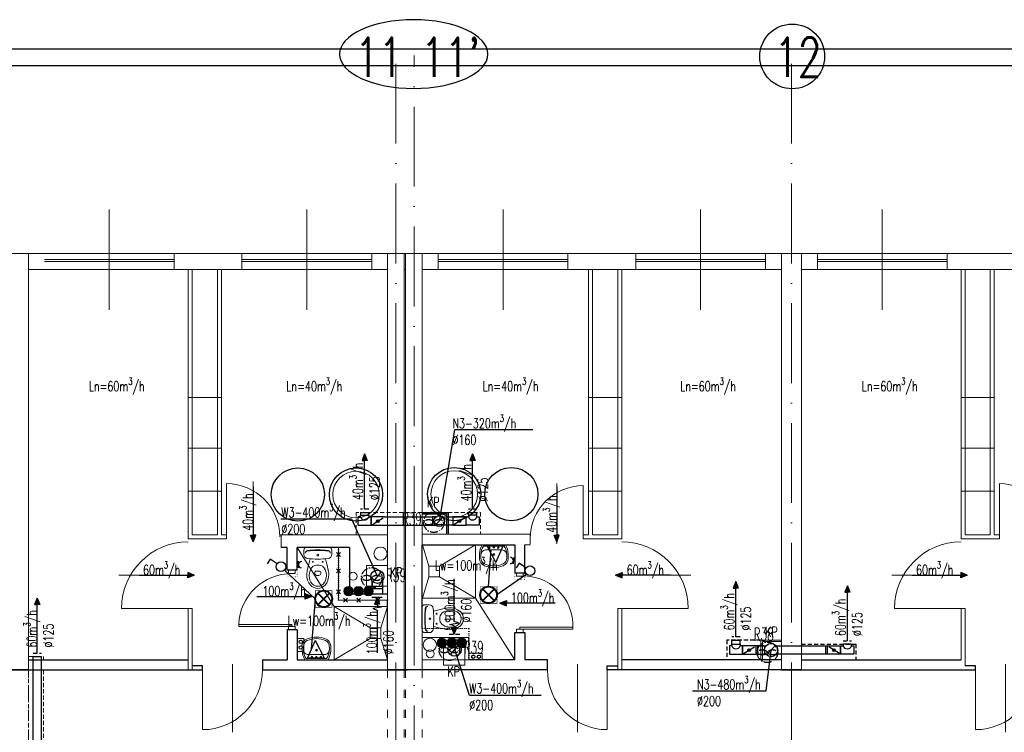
# Model space of a CAD drawing. Header units: millimetres. Extents: x -6513 to 30474, y -6915 to 65597.
# Tile 172 of 256: x 2362 to 3843, y 16808 to 17879. Entities that reach past the tile are written whole.
import ezdxf

# ---------------------------------------------------------------- set-up
doc = ezdxf.new("R2010")
doc.units = ezdxf.units.MM
for name, pattern in [('ACAD_ISO03W100', [30, 12, -18]), ('ACAD_ISO10W100', [18, 12, -3, 0, -3]), ('DASHED', [19.05, 12.7, -6.35]), ('DOT', [6.35, 0, -6.35])]:
    doc.linetypes.add(name, pattern=pattern)
doc.layers.get('0').update_dxf_attribs({"color": 8})
for name, color, linetype, lineweight in [('A_cienka', 8, 'Continuous', 5), ('A_linia przekroj', 8, 'Continuous', 25), ('A_osie', 8, 'ACAD_ISO10W100', 5), ('A_przerywana', 8, 'ACAD_ISO03W100', 5), ('A_widok', 8, 'Continuous', 13), ('CH-KS-WEWN-ISTN-PION-NR', 8, 'Continuous', 20), ('CH-KS-WEWN-PION', 8, 'Continuous', 20), ('CH-KS-WEWN-PION-NR', 8, 'Continuous', 25), ('CH-W-WEWN-INOX-PION', 8, 'Continuous', 20), ('CH-W-WEWN-INOX-PION-NR', 8, 'Continuous', 25), ('cieńkie', 8, 'Continuous', 9), ('DB-WM-nawiew-opis', 8, 'Continuous', 25), ('DB-WM-nawiew-opis-odnośnik', 8, 'Continuous', 30), ('DB-WM-wywiew-opis', 8, 'Continuous', 25), ('DB-WM-wywiew-opis-odnośnik', 8, 'Continuous', 30), ('DB_WM_nawiew', 8, 'Continuous', 30), ('DB_WM_wywiew', 8, 'Continuous', 30), ('DB_WM_ścianka nowa', 8, 'Continuous', 25), ('E_gniazda wtykowe', 1, 'Continuous', 30), ('E_oświetlenie', 1, 'Continuous', 30), ('E_technologia', 1, 'ACAD_ISO10W100', 30), ('noew ściany archwig', 8, 'Continuous', 9), ('R-TABELKA', 8, 'Continuous', 25), ('snitarne archwig nowe', 8, 'Continuous', 9), ('Stolarka ARCHWIG', 8, 'Continuous', 5), ('widokowe ARCHWIG', 8, 'Continuous', 5), ('wyburzenia', 8, 'DOT', 20), ('Ściany ARCHWIG', 8, 'Continuous', 30)]:
    doc.layers.add(name, color=color, linetype=linetype, lineweight=lineweight)
for name, color, linetype in [('A_obudowy', 8, 'Continuous'), ('DB_WM_nawiew-opis', 8, 'Continuous'), ('Tekst', 8, 'Continuous')]:
    doc.layers.add(name, color=color, linetype=linetype)
doc.styles.add('SIMPLEXD', font='SIMPLEX.SHX', dxfattribs={"width": 0.6})
doc.styles.get("Standard").update_dxf_attribs({"font": 'txt.shx', "width": 0.9})

# ---------------------------------------------------------------- blocks, each defined once
blk = doc.blocks.new('drzwi schem')
at = {"color": 252, "ltscale": 10}
blk.add_line((0.5, -0.093), (0.5, 1.04), dxfattribs=at)
at = {"color": 252}
blk.add_line((0, 0), (0, 1), dxfattribs=at)
blk.add_arc((0, 0), 1, 0, 90, dxfattribs=at)
blk = doc.blocks.new('klop oli 2')
at = {"layer": 'snitarne archwig nowe', "color": 252}
for p, q in [((0, 17.2), (0, 0)), ((3.8, 20.9), (10.5, 20.9)), ((0, -17.2), (0, 0)), ((3.8, 0), (3.8, 1)), ((3.8, 0), (3.8, -1)), ((38.9, 4.5), (37, 4.5)), ((38.9, -4.5), (37, -4.5)), ((3.8, -20.9), (10.5, -20.9))]:
    blk.add_line(p, q, dxfattribs=at)
for centre, radius in [((11.5, 0), 1.27), ((11.5, 0), 1.27), ((21.6, 7.5), 0.706), ((21.6, -7.5), 0.706)]:
    blk.add_circle(centre, radius, dxfattribs=at)
for centre, radius, start, end in [((3.8, 17.2), 3.76, 90, 180), ((144.9, 0), 141.2, 173.7281, 180), ((144.9, 0), 140.5, 173.6694, 180), ((8.4, 15), 3.76, 90, 173.7281), ((9, 15.1), 3.76, 100.2428, 173.7859), ((10.5, 14.9), 6.02, 6.7931, 90), ((-114.7, 0), 132.1, 0, 6.7931), ((80, -215.2), 235.3, 101.5744, 105.544), ((44.8, -39.8), 56.5, 94.3794, 102.2907), ((41.4, -8), 24.5, 51.2869, 92.3028), ((144.9, 0), 141.2, 180, 186.2719), ((144.9, 0), 140.5, 180, 186.3306), ((-114.7, 0), 132.1, 353.2069, 0), ((43.3, 0), 16.9, 173.7581, 180), ((43.3, 0), 16.9, 180, 186.2419), ((37.3, 0.7), 10.9, 117.4027, 173.7581), ((43.1, -10.6), 23.5, 101.6195, 117.4027), ((63.6, 0), 28.2, 173.3508, 180), ((63.6, 0), 28.2, 180, 186.6492), ((37, 3.1), 1.41, 90, 173.3508), ((42.4, -7.4), 20.3, 60.8839, 101.6195), ((38.9, 1.7), 2.82, 36.8699, 90), ((36.6, 0), 5.65, 0, 36.8699), ((36.6, 0), 5.65, 323.1301, 0), ((46.6, 0), 11.8, 0, 60.8839), ((46.6, 0), 11.8, 299.1161, 0), ((46.6, 0), 15.1, 0, 47.5638), ((46.6, 0), 15.1, 312.4362, 0), ((80, 215.2), 235.3, 254.456, 258.4256), ((37.3, -0.7), 10.9, 186.2419, 242.5973), ((43.1, 10.6), 23.5, 242.5973, 258.3805), ((37, -3.1), 1.41, 186.6492, 270), ((42.4, 7.4), 20.3, 258.3805, 299.1161), ((38.9, -1.7), 2.82, 270, 323.1301), ((41.4, 8), 24.5, 267.6972, 308.7131), ((3.8, -17.2), 3.76, 180, 270), ((8.4, -15), 3.76, 186.2719, 270), ((9, -15.1), 3.76, 186.2141, 259.7572), ((10.5, -14.9), 6.02, 270, 353.2069), ((44.8, 39.8), 56.5, 257.7093, 265.6206)]:
    blk.add_arc(centre, radius, start, end, dxfattribs=at)
blk = doc.blocks.new('umywalka oli2')
at = {"layer": 'snitarne archwig nowe', "color": 252}
for p, q in [((0, 17.6), (0, 0)), ((2, 15.4), (2, 0)), ((20.9, 21.6), (13.7, 21.6)), ((0, 0), (0, -17.6)), ((2, 0), (2, -15.4)), ((7.9, 0), (7.9, 10.8)), ((7.9, -10.8), (7.9, 0)), ((13.7, -21.6), (20.9, -21.6))]:
    blk.add_line(p, q, dxfattribs=at)
for centre, radius in [((4.1, 0), 1.11), ((4.5, 6.6), 0.994), ((14.5, 0), 1.48), ((14.5, 0), 0.946), ((4.5, -6.6), 0.994)]:
    blk.add_circle(centre, radius, dxfattribs=at)
for centre, radius, start, end in [((15.6, -9.9), 31.5, 93.3155, 119.5931), ((14.2, -1.1), 20.5, 88.5847, 126.5008), ((15.3, 12), 7.48, 91.7023, 188.8292), ((17.3, -1.9), 21.5, 82.9063, 97.0937), ((20.4, 10.2), 9.2, 23.1986, 92.7468), ((20.2, 9.5), 12.2, 20.9395, 86.4287), ((-1.2, 0), 33.1, 360, 24.6987), ((-1.2, 0), 33.1, 335.3013, 0), ((-3.2, 0), 37.4, 360, 21.6896), ((-3.2, 0), 37.4, 338.3104, 0), ((15.3, -12), 7.48, 171.1708, 268.2977), ((20.4, -10.2), 9.2, 267.2532, 336.8014), ((20.2, -9.5), 12.2, 273.5713, 339.0605), ((15.6, 9.9), 31.5, 240.4069, 266.6845), ((14.2, 1.1), 20.5, 233.4992, 271.4153), ((17.3, 1.9), 21.5, 262.9063, 277.0937)]:
    blk.add_arc(centre, radius, start, end, dxfattribs=at)
blk = doc.blocks.new('A$C2355049C')
at = {"layer": 'DB-WM-nawiew-opis-odnośnik'}
h = blk.add_hatch(color=256, dxfattribs=at)
h.paths.add_polyline_path([(0, -9.8), (3.9, -9.8), (0, 0)])
h.paths.add_polyline_path([(0, 0), (-3.9, -9.8), (0, -9.8)])
at = {"layer": 'DB-WM-nawiew-opis-odnośnik', "flags": 128}
for points in [[(0, 0), (-3.9, -9.8), (0, -9.8)], [(0, -82.9), (0, 0)], [(0, 0), (3.9, -9.8), (0, -9.8)]]:
    blk.add_lwpolyline(points, dxfattribs=at)
blk = doc.blocks.new('A$C620C4C60')
at = {"layer": 'DB-WM-wywiew-opis-odnośnik'}
h = blk.add_hatch(color=256, dxfattribs=at)
h.paths.add_polyline_path([(0, 0), (9.8, 3.9), (9.8, 0)])
h.paths.add_polyline_path([(9.8, 0), (9.8, -3.9), (0, 0)])
at = {"layer": 'DB-WM-wywiew-opis-odnośnik', "flags": 128}
for points in [[(0, 0), (9.8, 3.9), (9.8, 0)], [(0, 0), (12.1, 0)], [(0, 0), (9.8, -3.9), (9.8, 0)], [(12.1, 0), (14.4, -6.5), (16.6, 6.4), (18.9, 0)], [(18.9, 0), (82.9, 0)]]:
    blk.add_lwpolyline(points, dxfattribs=at)
blk = doc.blocks.new('raster')
at = {"layer": 'E_oświetlenie', "lineweight": 40}
for p, q in [((-21.2, 21.2), (21.2, -21.2)), ((21.2, 21.2), (-21.2, -21.2))]:
    blk.add_line(p, q, dxfattribs=at)
at = {"layer": 'E_oświetlenie', "const_width": 2}
blk.add_lwpolyline([(-30, -30), (30, -30), (30, 30), (-30, 30)], close=True, dxfattribs=at)
at = {"layer": 'E_oświetlenie', "lineweight": 40}
blk.add_circle((0, 0), 30, dxfattribs=at)
blk = doc.blocks.new('gw1')
at = {"layer": 'E_gniazda wtykowe'}
for p, q in [((99083.8, 55833.1), (99083.8, 55845.4)), ((99083.8, 55839.3), (99080.1, 55839.3))]:
    blk.add_line(p, q, dxfattribs=at)
blk.add_arc((99089.8, 55839), 6.04, 87.7958, 267.7958, dxfattribs=at)

msp = doc.modelspace()

# ---------------------------------------------------------------- hatches: boundary and pattern name
at = {"layer": 'CH-W-WEWN-INOX-PION'}
h = msp.add_hatch(color=256, dxfattribs=at)
h.paths.add_polyline_path([(2856.644, 17012.688, 0.41806339), (2863.915, 17019.864, 0.41806339), (2856.644, 17027.04)])
h.paths.add_polyline_path([(2856.644, 17027.04, 0.41037418), (2849.562, 17019.864, 0.41037418), (2856.644, 17012.688)])
h = msp.add_hatch(color=256, dxfattribs=at)
h.paths.add_polyline_path([(2871.644, 17012.688, 0.41806339), (2878.915, 17019.864, 0.41806339), (2871.644, 17027.04)])
h.paths.add_polyline_path([(2871.644, 17027.04, 0.41037418), (2864.562, 17019.864, 0.41037418), (2871.644, 17012.688)])
h = msp.add_hatch(color=256, dxfattribs=at)
h.paths.add_polyline_path([(2886.644, 17012.688, 0.41806339), (2893.915, 17019.864, 0.41806339), (2886.644, 17027.04)])
h.paths.add_polyline_path([(2886.644, 17027.04, 0.41037418), (2879.562, 17019.864, 0.41037418), (2886.644, 17012.688)])
h = msp.add_hatch(color=256, dxfattribs=at)
h.paths.add_polyline_path([(2997.176, 16949.135, 0.41806339), (2989.905, 16941.959, 0.41806339), (2997.176, 16934.784)])
h.paths.add_polyline_path([(2997.176, 16934.784, 0.41037418), (3004.258, 16941.959, 0.41037418), (2997.176, 16949.135)])
h = msp.add_hatch(color=256, dxfattribs=at)
h.paths.add_polyline_path([(3012.176, 16949.135, 0.41806339), (3004.905, 16941.959, 0.41806339), (3012.176, 16934.784)])
h.paths.add_polyline_path([(3012.176, 16934.784, 0.41037418), (3019.258, 16941.959, 0.41037418), (3012.176, 16949.135)])
h = msp.add_hatch(color=256, dxfattribs=at)
h.paths.add_polyline_path([(3027.176, 16949.135, 0.41806339), (3019.905, 16941.959, 0.41806339), (3027.176, 16934.784)])
h.paths.add_polyline_path([(3027.176, 16934.784, 0.41037418), (3034.258, 16941.959, 0.41037418), (3027.176, 16949.135)])
at = {"layer": 'DB_WM_nawiew'}
h = msp.add_hatch(color=256, dxfattribs=at)
edge = h.paths.add_edge_path()
edge.add_arc((2900.782, 17125.214), 2, 0, 360)
h = msp.add_hatch(color=256, dxfattribs=at)
edge = h.paths.add_edge_path()
edge.add_arc((3023.387, 17125.214), 2, 0, 360)
h = msp.add_hatch(color=256, dxfattribs=at)
edge = h.paths.add_edge_path()
edge.add_arc((3458.948, 16931.266), 2, 0, 360)
h = msp.add_hatch(color=256, dxfattribs=at)
edge = h.paths.add_edge_path()
edge.add_arc((3458.948, 16931.266), 2, 0, 360)
h = msp.add_hatch(color=256, dxfattribs=at)
edge = h.paths.add_edge_path()
edge.add_arc((3586.54, 16931.266), 2, 0, 360)
h = msp.add_hatch(color=256, dxfattribs=at)
edge = h.paths.add_edge_path()
edge.add_arc((3586.54, 16931.266), 2, 0, 360)

# ---------------------------------------------------------------- linework, layer by layer
at = {"layer": 'A_cienka', "ltscale": 10}
for p, q in [((2497.054, 17443.178), (2497.054, 17593.975)), ((2794.054, 17443.178), (2794.054, 17593.975)), ((3089.054, 17443.178), (3089.054, 17593.975)), ((3386.054, 17443.178), (3386.054, 17593.975)), ((3659.054, 17443.178), (3659.054, 17593.975))]:
    msp.add_line(p, q, dxfattribs=at)
at = {"layer": 'A_cienka'}
for p, q in [((-2776.446, 17527.577), (4647.554, 17527.577)), ((2594.554, 17518.577), (2399.554, 17518.577)), ((2594.554, 17515.577), (2399.554, 17515.577)), ((2696.554, 17518.577), (2891.554, 17518.577)), ((2696.554, 17515.577), (2891.554, 17515.577)), ((3186.554, 17518.577), (2991.554, 17518.577)), ((3186.554, 17515.577), (2991.554, 17515.577)), ((3288.554, 17518.577), (3483.554, 17518.577)), ((3288.554, 17515.577), (3483.554, 17515.577)), ((3756.554, 17518.577), (3561.554, 17518.577)), ((3756.554, 17515.577), (3561.554, 17515.577)), ((2375.554, 17503.577), (2915.554, 17503.577)), ((2940.554, 17503.577), (2942.554, 17503.577)), ((2967.554, 17503.577), (3507.554, 17503.577)), ((3537.554, 17503.577), (4077.554, 17503.577)), ((2615.554, 17311.172), (2665.554, 17311.172)), ((3267.554, 17311.172), (3217.554, 17311.172)), ((3777.554, 17311.172), (3827.554, 17311.172)), ((2615.554, 17235.091), (2665.554, 17235.091)), ((3267.554, 17235.091), (3217.554, 17235.091)), ((3777.554, 17235.091), (3827.554, 17235.091)), ((2615.554, 17170.281), (2665.554, 17170.281)), ((3267.554, 17170.281), (3217.554, 17170.281)), ((3777.554, 17170.281), (3827.554, 17170.281))]:
    msp.add_line(p, q, dxfattribs=at)
at = {"layer": 'A_linia przekroj'}
for p, q in [((2375.554, 16916.577), (2615.554, 16916.577)), ((2637.339, 16907.577), (2621.554, 16907.577)), ((2637.339, 16901.577), (2637.339, 16907.577)), ((2727.339, 16916.577), (2764.554, 16916.577)), ((2727.339, 16916.577), (2727.339, 16901.577)), ((3155.768, 16916.577), (3121.554, 16916.577)), ((3155.768, 16901.577), (3155.768, 16916.577)), ((3245.768, 16901.577), (3245.768, 16907.577)), ((3245.768, 16907.577), (3261.554, 16907.577)), ((3507.554, 16916.577), (3267.554, 16916.577)), ((3537.554, 16916.577), (3777.554, 16916.577)), ((3799.339, 16907.577), (3783.554, 16907.577)), ((3799.339, 16901.577), (3799.339, 16907.577)), ((2375.554, 16901.577), (2083.768, 16901.577)), ((2375.554, 16901.577), (2083.768, 16901.577)), ((2345.554, 16901.577), (2637.339, 16901.577)), ((2727.339, 16901.577), (2945.554, 16901.577)), ((3155.768, 16901.577), (2915.554, 16901.577)), ((3537.554, 16901.577), (3245.768, 16901.577)), ((3507.554, 16901.577), (3799.339, 16901.577))]:
    msp.add_line(p, q, dxfattribs=at)
at = {"layer": 'A_obudowy', "linetype": 'ByBlock'}
for p, q in [((2967.344, 17138.423), (3006.292, 17138.423)), ((2967.344, 17136.423), (3003.792, 17136.423)), ((3003.792, 17136.423), (3003.792, 17105.577)), ((3006.292, 17138.423), (3006.292, 17105.577))]:
    msp.add_line(p, q, dxfattribs=at)
at = {"layer": 'A_obudowy', "linetype": 'DASHED', "ltscale": 0.5}
for p, q in [((3425.642, 16946.267), (3425.642, 16916.577)), ((3537.554, 16940.266), (3619.195, 16940.266)), ((3619.195, 16940.266), (3619.195, 16916.695))]:
    msp.add_line(p, q, dxfattribs=at)
msp.add_lwpolyline([(3476.448, 16946.267), (3425.642, 16946.267)], dxfattribs=at)
at = {"layer": 'A_osie', "ltscale": 10}
for p, q in [((2928.054, 16072.134), (2928.054, 17824.193)), ((2955.554, 16187.547), (2955.554, 17825.68)), ((3522.744, 16072.134), (3522.744, 17824.193))]:
    msp.add_line(p, q, dxfattribs=at)
at = {"layer": 'A_przerywana', "linetype": 'DASHED', "ltscale": 0.5}
for p, q in [((2967.554, 17138.423), (2868.082, 17138.423)), ((2868.082, 17138.423), (2868.082, 17104.577)), ((3006.292, 17138.423), (3055.179, 17138.423)), ((3055.179, 17138.423), (3055.179, 17105.577)), ((2375.554, 16916.577), (2375.554, 16698.577)), ((2397.929, 16713.577), (2397.929, 16901.577))]:
    msp.add_line(p, q, dxfattribs=at)
at = {"layer": 'A_przerywana', "linetype": 'ByBlock'}
for p, q in [((3507.554, 16946.267), (3476.448, 16946.267)), ((3476.448, 16946.267), (3476.448, 16916.577)), ((3507.554, 16944.267), (3478.948, 16944.267)), ((3478.948, 16944.267), (3478.948, 16916.577))]:
    msp.add_line(p, q, dxfattribs=at)
at = {"layer": 'A_przerywana'}
for p, q in [((2375.554, 16901.577), (2375.554, 16713.577)), ((2915.554, 16901.577), (2915.554, 16713.577)), ((2940.554, 16901.577), (2940.554, 16713.577)), ((2942.554, 16901.577), (2942.554, 16713.577)), ((2967.554, 16901.577), (2967.554, 16713.577))]:
    msp.add_line(p, q, dxfattribs=at)
at = {"layer": 'A_przerywana', "linetype": 'DASHED', "ltscale": 0.5}
for points in [[(2382.429, 16921.577), (2375.554, 16921.577)], [(2397.929, 16916.577), (2397.929, 16921.577)]]:
    msp.add_lwpolyline(points, dxfattribs=at)
at = {"layer": 'A_widok', "ltscale": 5}
for p, q in [((2375.554, 16901.577), (2375.554, 17527.577)), ((2915.554, 17527.577), (2915.554, 17021.577)), ((2915.554, 17527.577), (2915.554, 16901.577)), ((2915.554, 17527.577), (2940.554, 17527.577)), ((2940.554, 17527.577), (2940.554, 16901.577)), ((2942.554, 17527.577), (2942.554, 16901.577)), ((2942.554, 17527.577), (2967.554, 17527.577)), ((2967.554, 17527.577), (2967.554, 16901.577)), ((3507.554, 17527.577), (3507.554, 17151.577)), ((3507.554, 17527.577), (3507.554, 16901.577)), ((3507.554, 17527.577), (3537.554, 17527.577)), ((3537.554, 17527.577), (3537.554, 16901.577)), ((2615.554, 17503.577), (2615.554, 17098.577)), ((2621.554, 17503.577), (2621.554, 17104.577)), ((2659.554, 17503.577), (2659.554, 17104.577)), ((2665.554, 17503.577), (2665.554, 17104.577)), ((3217.554, 17503.577), (3217.554, 17104.577)), ((3223.554, 17503.577), (3223.554, 17104.577)), ((3261.554, 17503.577), (3261.554, 17104.577)), ((3267.554, 17503.577), (3267.554, 17098.577)), ((3777.554, 17503.577), (3777.554, 17098.577)), ((3783.554, 17503.577), (3783.554, 17104.577)), ((3821.554, 17503.577), (3821.554, 17104.577)), ((3827.554, 17503.577), (3827.554, 17104.577)), ((2615.554, 17098.577), (2673.46, 17098.577)), ((2621.554, 17104.577), (2659.554, 17104.577)), ((2665.554, 17104.577), (2673.46, 17104.577)), ((2673.46, 17098.577), (2673.46, 17104.577)), ((2753.46, 17104.577), (2915.554, 17104.577)), ((2755.46, 17085.577), (2755.46, 17104.577)), ((3129.647, 17105.577), (2967.554, 17105.577)), ((3129.647, 17090.577), (3129.647, 17105.577)), ((3217.554, 17104.577), (3209.647, 17104.577)), ((3209.647, 17098.577), (3209.647, 17104.577)), ((3267.554, 17098.577), (3209.647, 17098.577)), ((3261.554, 17104.577), (3223.554, 17104.577)), ((3777.554, 17098.577), (3835.46, 17098.577)), ((3783.554, 17104.577), (3821.554, 17104.577)), ((3827.554, 17104.577), (3835.46, 17104.577)), ((3835.46, 17098.577), (3835.46, 17104.577)), ((3129.647, 17089.577), (3121.554, 17089.577)), ((2615.554, 16901.577), (2615.554, 16993.993)), ((2615.554, 16993.993), (2621.554, 16993.993)), ((2621.554, 16901.577), (2621.554, 16993.993)), ((3261.554, 16901.577), (3261.554, 16993.993)), ((3261.554, 16993.993), (3267.554, 16993.993)), ((3267.554, 16901.577), (3267.554, 16993.993)), ((3777.554, 16916.577), (3777.554, 16993.993)), ((3777.554, 16993.993), (3783.554, 16993.993)), ((3783.554, 16907.577), (3783.554, 16993.993))]:
    msp.add_line(p, q, dxfattribs=at)
for points in [[(2594.554, 17527.577), (2696.554, 17527.577), (2696.554, 17503.577), (2594.554, 17503.577)], [(2915.554, 17503.577), (2891.554, 17503.577), (2891.554, 17527.577), (2915.554, 17527.577)], [(2967.554, 17503.577), (2991.554, 17503.577), (2991.554, 17527.577), (2967.554, 17527.577)], [(3186.554, 17527.577), (3288.554, 17527.577), (3288.554, 17503.577), (3186.554, 17503.577)], [(3507.554, 17503.577), (3483.554, 17503.577), (3483.554, 17527.577), (3507.554, 17527.577)], [(3537.554, 17503.577), (3561.554, 17503.577), (3561.554, 17527.577), (3537.554, 17527.577)], [(3756.554, 17527.577), (3858.554, 17527.577), (3858.554, 17503.577), (3756.554, 17503.577)]]:
    msp.add_lwpolyline(points, close=True, dxfattribs=at)
at = {"layer": 'CH-KS-WEWN-ISTN-PION-NR', "extrusion": (-1.29885e-05, -7.54363e-06, 1)}
for centre in [(2868.01, 17165.213, -0.167), (3015.654, 17165.916, -0.169)]:
    msp.add_circle(centre, 35, dxfattribs=at)
at = {"layer": 'CH-KS-WEWN-PION', "extrusion": (-1.29885e-05, -7.54363e-06, 1)}
msp.add_circle((2904.882, 17076.341, -0.167), 9.967, dxfattribs=at)
at = {"layer": 'CH-KS-WEWN-PION', "extrusion": (-1.29885e-05, 7.54363e-06, 1)}
msp.add_circle((2978.938, 16939.199, 0.089), 9.967, dxfattribs=at)
at = {"layer": 'CH-KS-WEWN-PION-NR', "extrusion": (-1.29885e-05, -7.54363e-06, 1)}
for centre in [(2868.01, 17165.213, -0.167), (3015.654, 17165.916, -0.169)]:
    msp.add_circle(centre, 40, dxfattribs=at)
at = {"layer": 'CH-W-WEWN-INOX-PION'}
for centre in [(2856.739, 17019.864), (2871.739, 17019.864), (2886.739, 17019.864), (2997.082, 16941.959), (3012.082, 16941.959), (3027.082, 16941.959)]:
    msp.add_circle(centre, 7.176, dxfattribs=at)
at = {"layer": 'CH-W-WEWN-INOX-PION-NR', "ltscale": 10, "extrusion": (-1.29885e-05, -7.54363e-06, 1)}
for centre in [(2780.505, 17165.152, -0.166), (3101.494, 17165.916, -0.17)]:
    msp.add_circle(centre, 40, dxfattribs=at)
at = {"layer": 'cieńkie'}
for p, q in [((2883.554, 17058.577), (2915.554, 17058.577)), ((2883.554, 17027.577), (2883.554, 17058.577)), ((2886.054, 17058.577), (2913.054, 17058.577)), ((2915.554, 17058.577), (2915.554, 17027.577)), ((2915.554, 17027.577), (2915.554, 17041.577)), ((2883.554, 17027.577), (2897.554, 17027.577)), ((2915.554, 17027.577), (2883.554, 17027.577)), ((2892.554, 17027.577), (2906.554, 17027.577)), ((2999.689, 16939.577), (3031.689, 16939.577)), ((2999.689, 16908.577), (2999.689, 16939.577)), ((3002.189, 16939.577), (3029.189, 16939.577)), ((3031.689, 16939.577), (3031.689, 16908.577)), ((3031.689, 16908.577), (3031.689, 16922.577)), ((2999.689, 16908.577), (3013.689, 16908.577)), ((3031.689, 16908.577), (2999.689, 16908.577)), ((3008.689, 16908.577), (3022.689, 16908.577))]:
    msp.add_line(p, q, dxfattribs=at)
for centre in [(2863.49, 17042.263), (2979.49, 16925.763)]:
    msp.add_circle(centre, 6, dxfattribs=at)
at = {"layer": 'DB-WM-nawiew-opis'}
for points in [[(3133.78, 17262.349), (3015.96, 17262.349), (2992.924, 17125.214)], [(3373.706, 16869.781), (3484.705, 16869.781), (3491.948, 16931.267)]]:
    msp.add_lwpolyline(points, dxfattribs=at)
at = {"layer": 'DB-WM-wywiew-opis'}
for points in [[(2755.006, 17128.797), (2861.458, 17128.797), (2900.054, 17041.577)], [(3146.47, 16862.764), (3038.744, 16862.764), (3016.345, 16931.946)]]:
    msp.add_lwpolyline(points, dxfattribs=at)
at = {"layer": 'DB_WM_nawiew', "linetype": 'DASHED', "ltscale": 0.5}
for points in [[(2887.182, 17143.401), (2874.682, 17143.401)], [(3049.487, 17143.424), (3036.987, 17143.424)], [(3445.348, 16951.26), (3432.848, 16951.26)], [(3445.348, 16951.26), (3432.848, 16951.26)], [(3600.14, 16945.122), (3612.64, 16945.122)], [(3600.14, 16945.122), (3612.64, 16945.122)], [(2382.429, 16926.577), (2394.929, 16926.577)]]:
    msp.add_lwpolyline(points, dxfattribs=at)
at = {"layer": 'DB_WM_nawiew'}
for points in [[(2871.082, 17118.964), (2890.782, 17118.964), (2890.782, 17131.464), (2887.182, 17131.464)], [(2871.082, 17118.964), (2871.082, 17131.464)], [(2874.682, 17131.464), (2871.082, 17131.464)], [(2874.682, 17138.423), (2874.682, 17134.214)], [(2874.682, 17138.401), (2887.182, 17138.401)], [(2874.682, 17131.464), (2874.682, 17134.214), (2887.182, 17134.214), (2887.182, 17131.464)], [(2887.182, 17134.214), (2887.182, 17138.423)], [(2910.782, 17131.464), (2890.782, 17131.464), (2890.782, 17118.964), (2983.117, 17118.964)], [(2892.554, 17120.071), (2908.675, 17130.146)], [(2910.782, 17131.464), (2983.117, 17131.464)], [(2987.93, 17131.464), (2983.117, 17131.464), (2983.117, 17118.964), (2987.93, 17118.964)], [(2987.638, 17131.464), (2986.862, 17131.464)], [(2987.375, 17119.45), (2998.472, 17130.977)], [(2997.918, 17131.464), (3033.387, 17131.464)], [(3033.387, 17131.464), (3013.387, 17131.464), (3013.387, 17118.964), (3033.387, 17118.964)], [(3015.159, 17120.071), (3031.28, 17130.146)], [(3053.087, 17118.964), (3033.387, 17118.964), (3033.387, 17131.464), (3036.987, 17131.464)], [(3036.987, 17134.214), (3036.987, 17138.423)], [(3036.987, 17138.423), (3049.487, 17138.423)], [(3049.487, 17131.464), (3049.487, 17134.214), (3036.987, 17134.214), (3036.987, 17131.464)], [(3049.487, 17134.214), (3049.487, 17138.423)], [(3049.487, 17131.464), (3053.087, 17131.464), (3053.087, 17118.964)], [(2986.862, 17118.964), (2987.638, 17118.964)], [(3013.387, 17118.964), (2997.918, 17118.964)], [(3429.248, 16925.016), (3448.948, 16925.016), (3448.948, 16937.516), (3445.348, 16937.516)], [(3432.848, 16937.516), (3429.248, 16937.516), (3429.248, 16925.016)], [(3429.248, 16925.016), (3448.948, 16925.016), (3448.948, 16937.516), (3445.348, 16937.516)], [(3432.848, 16937.516), (3429.248, 16937.516), (3429.248, 16925.016)], [(3432.848, 16940.266), (3432.848, 16946.26)], [(3432.848, 16940.266), (3432.848, 16946.26)], [(3432.848, 16946.26), (3445.348, 16946.26)], [(3432.848, 16937.516), (3432.848, 16940.266), (3445.348, 16940.266), (3445.348, 16937.516)], [(3432.848, 16937.516), (3432.848, 16940.266), (3445.348, 16940.266), (3445.348, 16937.516)], [(3445.348, 16940.266), (3445.348, 16946.26)], [(3445.348, 16940.266), (3445.348, 16946.26)], [(3468.948, 16937.516), (3448.948, 16937.516), (3448.948, 16925.016), (3476.954, 16925.016)], [(3468.948, 16937.516), (3448.948, 16937.516), (3448.948, 16925.016), (3476.954, 16925.016)], [(3450.719, 16926.123), (3466.84, 16936.198)], [(3450.719, 16926.123), (3466.84, 16936.198)], [(3478.948, 16937.516), (3468.948, 16937.516), (3468.948, 16925.016), (3478.948, 16925.016)], [(3478.948, 16937.516), (3468.948, 16937.516), (3468.948, 16925.016), (3478.948, 16925.016)], [(3481.123, 16937.516), (3471.448, 16937.516), (3471.448, 16925.016), (3481.123, 16925.016)], [(3481.123, 16937.516), (3471.448, 16937.516), (3471.448, 16925.016), (3481.123, 16925.016)], [(3475.054, 16937.516), (3484.141, 16937.516)], [(3485.31, 16923.787), (3498.586, 16938.746)], [(3485.31, 16923.787), (3498.586, 16938.746)], [(3499.755, 16937.516), (3574.04, 16937.516), (3574.04, 16925.016), (3499.753, 16925.016)], [(3564.365, 16937.516), (3574.04, 16937.516), (3574.04, 16925.016), (3564.365, 16925.016)], [(3566.54, 16937.516), (3576.54, 16937.516), (3576.54, 16925.016), (3566.54, 16925.016)], [(3566.54, 16937.516), (3576.54, 16937.516), (3576.54, 16925.016), (3566.54, 16925.016)], [(3576.54, 16937.516), (3596.54, 16937.516), (3596.54, 16925.016), (3568.534, 16925.016)], [(3576.54, 16937.516), (3596.54, 16937.516), (3596.54, 16925.016), (3568.534, 16925.016)], [(3594.769, 16926.123), (3578.648, 16936.198)], [(3594.769, 16926.123), (3578.648, 16936.198)], [(3616.24, 16925.016), (3596.54, 16925.016), (3596.54, 16937.516), (3600.14, 16937.516)], [(3616.24, 16925.016), (3596.54, 16925.016), (3596.54, 16937.516), (3600.14, 16937.516)], [(3612.64, 16937.516), (3612.64, 16940.266), (3600.14, 16940.266), (3600.14, 16937.516)], [(3612.64, 16937.516), (3612.64, 16940.266), (3600.14, 16940.266), (3600.14, 16937.516)], [(3612.64, 16937.516), (3616.24, 16937.516), (3616.24, 16925.016)], [(3612.64, 16937.516), (3616.24, 16937.516), (3616.24, 16925.016)], [(2382.429, 16704.967), (2382.429, 16921.577)], [(2382.429, 16921.577), (2394.929, 16921.577)], [(2394.929, 16704.967), (2394.929, 16921.577)], [(3484.143, 16925.016), (3478.948, 16925.016)]]:
    msp.add_lwpolyline(points, dxfattribs=at)
for centre in [(2900.782, 17125.214), (3023.387, 17125.214), (3458.948, 16931.266), (3458.948, 16931.266), (3586.54, 16931.266), (3586.54, 16931.266)]:
    msp.add_circle(centre, 2, dxfattribs=at)
at = {"layer": 'DB_WM_nawiew', "color": 1}
for centre, radius in [((2992.924, 17125.214), 8), ((3491.948, 16931.267), 10)]:
    msp.add_circle(centre, radius, dxfattribs=at)
at = {"layer": 'DB_WM_nawiew'}
for centre in [(2880.932, 17133.694), (3043.237, 17133.694), (3439.098, 16939.746), (3439.098, 16939.746), (3606.39, 16939.746), (3606.39, 16939.746)]:
    msp.add_arc(centre, 6.636, 199.636833, 340.363167, dxfattribs=at)
at = {"layer": 'DB_WM_wywiew'}
for points in [[(2893.863, 17033.723), (2906.556, 17049.174)], [(2892.054, 17035.577), (2892.054, 17027.477), (2908.054, 17027.477), (2908.054, 17035.577)], [(2892.054, 17035.577), (2892.054, 17027.477), (2908.054, 17027.477), (2908.054, 17035.577)], [(2908.054, 17035.577), (2908.054, 17023.23), (2892.054, 17023.23), (2892.054, 17035.577)], [(2908.054, 17026.694), (2908.054, 17015.23), (2892.054, 17015.23), (2892.054, 17026.397)], [(2907.554, 17010.23), (2891.554, 17010.23)], [(3008.189, 16938.073), (3008.189, 16950.421), (3024.189, 16950.421), (3024.189, 16938.073)], [(3024.189, 16938.073), (3024.189, 16946.173), (3008.189, 16946.173), (3008.189, 16938.073)], [(3009.999, 16924.22), (3022.691, 16939.671)]]:
    msp.add_lwpolyline(points, dxfattribs=at)
at = {"layer": 'DB_WM_wywiew', "linetype": 'DASHED', "ltscale": 0.5}
msp.add_lwpolyline([(3008.189, 16955.421), (3024.189, 16955.421)], dxfattribs=at)
at = {"layer": 'DB_WM_wywiew', "color": 1}
for centre in [(2900.054, 17041.577), (3016.189, 16932.073)]:
    msp.add_circle(centre, 10, dxfattribs=at)
at = {"layer": 'DB_WM_ścianka nowa'}
for points in [[(2858.417, 17085.565), (2841.554, 17085.577)], [(2858.417, 17085.565), (2858.417, 17015.226)], [(2838.762, 17078.013), (2844.664, 17072.023)], [(2844.664, 17078.013), (2838.762, 17072.023)], [(2838.629, 17053.543), (2844.531, 17047.553)], [(2844.531, 17053.543), (2838.629, 17047.553)], [(2838.672, 17021.723), (2844.574, 17015.733)], [(2844.574, 17021.723), (2838.672, 17015.733)], [(2849.246, 17009.572), (2855.147, 17003.582)], [(2855.147, 17009.572), (2849.246, 17003.582)], [(2915.554, 17015.226), (2858.417, 17015.226)], [(2869.027, 17009.572), (2874.929, 17003.582)], [(2874.929, 17009.572), (2869.027, 17003.582)], [(2897.774, 17009.572), (2903.676, 17003.582)], [(2903.676, 17009.572), (2897.774, 17003.582)]]:
    msp.add_lwpolyline(points, dxfattribs=at)
at = {"layer": 'DB_WM_ścianka nowa', "color": 0, "extrusion": (0, 0, -1)}
msp.add_ellipse((2954.702, 17827.72), major_axis=(111.531, 0), ratio=0.46389876, dxfattribs=at)
at = {"layer": 'E_oświetlenie'}
for p, q in [((3078.227, 17063.158), (3064.687, 17089.21)), ((3089.47, 17088.855), (3064.687, 17089.21)), ((3067.235, 17026.852), (3071.021, 17082.709)), ((3078.227, 17063.158), (3089.47, 17088.855)), ((2738.95, 17067.911), (2734.249, 17061.135)), ((2749.242, 17060.771), (2738.95, 17067.911)), ((3113.4, 17061.859), (3108.699, 17055.083)), ((3123.692, 17054.719), (3113.4, 17061.859)), ((2806.806, 17008.198), (2760.488, 17051.674)), ((3124.566, 17045.413), (3079.835, 17014.252)), ((2806.806, 17008.198), (2800.795, 16932.611)), ((2806.416, 16945.459), (2795.173, 16919.762)), ((2806.416, 16945.459), (2819.956, 16919.406)), ((2795.173, 16919.762), (2819.956, 16919.406))]:
    msp.add_line(p, q, dxfattribs=at)
at = {"layer": 'E_oświetlenie', "const_width": 1.05}
for points in [[(3064.687, 17089.21), (3078.227, 17063.158), (3089.47, 17088.855)], [(2819.956, 16919.406), (2806.416, 16945.459), (2795.173, 16919.762)]]:
    msp.add_lwpolyline(points, close=True, dxfattribs=at)
at = {"layer": 'E_oświetlenie'}
for centre in [(2755.201, 17056.637), (3129.651, 17050.585)]:
    msp.add_circle(centre, 7.252, dxfattribs=at)
at = {"layer": 'E_technologia'}
for p, q in [((2983.832, 17125.048), (2986.237, 17122.268)), ((2986.237, 17125.048), (2983.832, 17122.268)), ((2890.462, 17041.259), (2892.867, 17038.479)), ((2892.867, 17041.259), (2890.462, 17038.479)), ((3007.16, 16932.541), (3009.564, 16929.761)), ((3009.564, 16932.541), (3007.16, 16929.761)), ((3485.299, 16929.321), (3487.703, 16926.542)), ((3487.703, 16929.321), (3485.299, 16926.542))]:
    msp.add_line(p, q, dxfattribs=at)
for centre in [(2985.034, 17123.658), (2891.664, 17039.869), (3008.362, 16931.151), (3486.501, 16927.931)]:
    msp.add_circle(centre, 15.427, dxfattribs=at)
for centre, start_param, end_param in [((2977.408, 17123.658), 3.54986568, 9.01650493), ((2992.661, 17123.658), 0.40827303, 5.87491228), ((2884.038, 17039.869), 3.54986568, 9.01650493), ((2899.291, 17039.869), 0.40827303, 5.87491228), ((3000.735, 16931.151), 3.54986568, 9.01650493), ((3015.989, 16931.151), 0.40827303, 5.87491228), ((3478.874, 16927.931), 3.54986568, 9.01650493), ((3494.128, 16927.931), 0.40827303, 5.87491228)]:
    msp.add_ellipse(centre, major_axis=(-7, 0), ratio=0.5, start_param=start_param, end_param=end_param, dxfattribs=at)
at = {"layer": 'noew ściany archwig'}
for p, q in [((2841.554, 17085.577), (2841.554, 17006.577)), ((2841.554, 17006.577), (2915.554, 17006.577)), ((3033.554, 16950.421), (2967.554, 16950.421)), ((3033.554, 16950.421), (3037.554, 16950.421)), ((3037.554, 16950.421), (3037.554, 16916.577))]:
    msp.add_line(p, q, dxfattribs=at)
at = {"layer": 'R-TABELKA'}
for p, q in [((-3136.084, 17835.732), (8327.828, 17835.732)), ((-3011.084, 17810.732), (8302.828, 17810.732))]:
    msp.add_line(p, q, dxfattribs=at)
at = {"layer": 'snitarne archwig nowe'}
for p, q in [((2835.397, 16996.733), (2779.554, 17085.577)), ((3047.71, 17009.421), (3106.554, 16916.577))]:
    msp.add_line(p, q, dxfattribs=at)
for points in [[(2967.554, 17009.421), (3047.71, 17009.421), (3047.71, 17089.577)], [(2977.71, 17057.421), (2967.71, 17089.421)], [(2993.71, 17057.421), (3047.71, 17089.421)], [(2977.71, 17041.421), (2967.71, 17009.421)], [(2993.71, 17041.421), (3047.71, 17009.421)], [(2835.397, 16916.577), (2835.397, 16996.733), (2915.554, 16996.733)], [(2889.397, 16964.733), (2835.397, 16996.733)], [(2905.397, 16964.733), (2915.397, 16996.733)], [(2889.397, 16948.733), (2835.397, 16916.733)], [(2905.397, 16948.733), (2915.397, 16916.733)]]:
    msp.add_lwpolyline(points, dxfattribs=at)
for points in [[(2977.71, 17041.421), (2993.71, 17041.421), (2993.71, 17057.421), (2977.71, 17057.421)], [(2905.397, 16964.733), (2889.397, 16964.733), (2889.397, 16948.733), (2905.397, 16948.733)]]:
    msp.add_lwpolyline(points, close=True, dxfattribs=at)
at = {"layer": 'Stolarka ARCHWIG'}
for p, q in [((2691.743, 16966.577), (2691.743, 16969.577)), ((2691.743, 16969.577), (2771.743, 16969.577)), ((2691.743, 16969.577), (2691.743, 16966.577)), ((2771.743, 16966.577), (2691.743, 16966.577)), ((2771.743, 16969.577), (2771.743, 16966.577)), ((3194.054, 16965.577), (3114.054, 16965.577)), ((3114.054, 16965.577), (3114.054, 16962.577)), ((3194.054, 16962.577), (3194.054, 16965.577)), ((3114.054, 16962.577), (3194.054, 16962.577))]:
    msp.add_line(p, q, dxfattribs=at)
for points in [[(2771.743, 17046.577), (2766.743, 17046.577), (2766.743, 17051.577), (2776.743, 17051.577), (2776.743, 17046.577), (2769.243, 17046.577)], [(3114.054, 17042.577), (3119.054, 17042.577), (3119.054, 17047.577), (3109.054, 17047.577), (3109.054, 17042.577), (3116.554, 17042.577)], [(3114.054, 17042.577), (3119.054, 17042.577), (3119.054, 17047.577), (3109.054, 17047.577), (3109.054, 17042.577), (3116.554, 17042.577)], [(2771.743, 16961.577), (2766.743, 16961.577), (2766.743, 16966.577), (2776.743, 16966.577), (2776.743, 16961.577), (2769.243, 16961.577)], [(3114.054, 16957.577), (3119.054, 16957.577), (3119.054, 16962.577), (3109.054, 16962.577), (3109.054, 16957.577), (3116.554, 16957.577)]]:
    msp.add_lwpolyline(points, dxfattribs=at)
for centre, radius, start, end in [((2771.642, 16966.623), 79.953, 89.92751, 177.883109), ((3119.131, 16967.794), 74.955, 358.305166, 93.884215)]:
    msp.add_arc(centre, radius, start, end, dxfattribs=at)
at = {"layer": 'Tekst'}
msp.add_circle((3523.771, 17824.193), 48.725, dxfattribs=at)
at = {"layer": 'widokowe ARCHWIG'}
for p, q in [((2789.554, 16948.503), (2779.554, 16948.503)), ((2789.554, 16929.277), (2789.554, 16948.503)), ((2789.554, 16929.277), (2779.554, 16929.277)), ((3057.554, 16926.577), (3037.554, 16926.577)), ((3037.554, 16926.577), (3037.554, 16916.577)), ((3057.554, 16916.577), (3057.554, 16926.577)), ((2967.554, 16916.577), (3057.554, 16916.577)), ((2967.554, 16901.577), (3018.554, 16901.577)), ((2967.554, 16901.577), (3018.554, 16901.577))]:
    msp.add_line(p, q, dxfattribs=at)
at = {"layer": 'wyburzenia', "ltscale": 0.5}
for p, q in [((2841.554, 17006.577), (2841.554, 17085.577)), ((2915.554, 17006.577), (2841.554, 17006.577)), ((3037.554, 16963.577), (2967.554, 16963.577)), ((3037.554, 16916.577), (3037.554, 16963.577))]:
    msp.add_line(p, q, dxfattribs=at)
at = {"layer": 'wyburzenia', "ltscale": 0.2}
for points in [[(2764.554, 17051.577), (2779.554, 17051.577), (2779.554, 17041.577), (2764.554, 17041.577)], [(3106.554, 17047.577), (3121.554, 17047.577), (3121.554, 17037.577), (3106.554, 17037.577)]]:
    msp.add_lwpolyline(points, close=True, dxfattribs=at)
at = {"layer": 'Ściany ARCHWIG'}
for p, q in [((2764.554, 17085.577), (2755.46, 17085.577)), ((2764.554, 17051.577), (2764.554, 17085.577)), ((2841.554, 17085.577), (2779.554, 17085.577)), ((2779.554, 17051.577), (2779.554, 17085.577)), ((2967.554, 16963.577), (2967.554, 17089.577)), ((2967.554, 17089.577), (3106.554, 17089.577)), ((3106.554, 17089.577), (3106.554, 17047.577)), ((3121.554, 17047.577), (3121.554, 17089.577)), ((2779.554, 17051.577), (2764.554, 17051.577)), ((3106.554, 17047.577), (3121.554, 17047.577)), ((3106.554, 17047.577), (3121.554, 17047.577)), ((2915.554, 16916.577), (2915.554, 17006.577)), ((2779.554, 16961.577), (2764.554, 16961.577)), ((2764.554, 16961.577), (2764.554, 16916.577)), ((2779.554, 16961.577), (2779.554, 16916.577)), ((3106.554, 16916.577), (3106.554, 16957.577)), ((3106.554, 16957.577), (3121.554, 16957.577)), ((3121.554, 16957.577), (3121.554, 16916.577)), ((2779.554, 16916.577), (2915.554, 16916.577)), ((3106.554, 16916.577), (3037.554, 16916.577))]:
    msp.add_line(p, q, dxfattribs=at)
for centre in [(2784.89, 16943.673), (2784.89, 16935.156), (3044.206, 16921.24), (3052.723, 16921.24)]:
    msp.add_circle(centre, 2.5, dxfattribs=at)

# ---------------------------------------------------------------- block references
at = {"layer": 'A_cienka', "yscale": 80, "zscale": 80}
for p, xscale in [((2673.46, 17101.577), 80), ((3209.647, 17098.577), -80), ((3835.46, 17101.577), 80)]:
    msp.add_blockref('drzwi schem', p, dxfattribs=dict(at, xscale=xscale))
at = {"layer": 'A_cienka', "yscale": 100, "zscale": 100}
for p, xscale, rotation in [((2615.554, 16993.993), 100, 90), ((3267.554, 16993.993), -100, 270), ((3777.554, 16993.993), 100, 90)]:
    msp.add_blockref('drzwi schem', p, dxfattribs=dict(at, xscale=xscale, rotation=rotation))
at = {"layer": 'A_widok', "ltscale": 5, "yscale": 90, "zscale": 90}
for p, xscale, rotation in [((2637.339, 16901.577), -90, 180), ((3245.768, 16901.577), 90, 179.9999999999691), ((3799.339, 16901.577), -90, 180)]:
    msp.add_blockref('drzwi schem', p, dxfattribs=dict(at, xscale=xscale, rotation=rotation))
at = {"layer": 'DB_WM_nawiew', "xscale": -1}
for p in [(2880.932, 17226.337), (3438.793, 17034.196), (3438.793, 17034.196)]:
    msp.add_blockref('A$C2355049C', p, dxfattribs=at)
at = {"layer": 'DB_WM_nawiew'}
for p in [(3043.237, 17226.36), (3606.695, 17028.058), (3606.695, 17028.058), (2388.679, 17009.513)]:
    msp.add_blockref('A$C2355049C', p, dxfattribs=at)
for p, rotation in [((2713.46, 17094.154), 180), ((3169.647, 17094.154), 180), ((3258.275, 17043.993), 90), ((3084.333, 17001.858), 90)]:
    msp.add_blockref('A$C2355049C', p, dxfattribs=dict(at, rotation=rotation))
at = {"layer": 'DB_WM_nawiew', "xscale": -1, "rotation": 270}
for p in [(2624.803, 17043.993), (3786.832, 17043.993), (2801.57, 17011.984)]:
    msp.add_blockref('A$C2355049C', p, dxfattribs=at)
at = {"layer": 'DB_WM_wywiew', "xscale": -1}
for p, rotation in [((3015.717, 16955.421), 270), ((2899.554, 17010.23), 89.99999999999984)]:
    msp.add_blockref('A$C620C4C60', p, dxfattribs=dict(at, rotation=rotation))
at = {"layer": 'E_oświetlenie', "zscale": 0.7874999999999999}
for p, xscale, yscale, rotation in [((82064.61, 59343.649), 0.7875000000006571, 0.7875000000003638, 178.7624398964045), ((-76178.681, -25217.956), 0.7875000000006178, 0.7874999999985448, 358.7624398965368)]:
    msp.add_blockref('gw1', p, dxfattribs=dict(at, xscale=xscale, yscale=yscale, rotation=rotation))
at = {"layer": 'E_oświetlenie', "lineweight": 40, "xscale": 0.4199999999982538, "yscale": 0.4200000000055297, "zscale": 0.4199999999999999, "rotation": 180}
for p in [(3067.235, 17014.252), (2819.406, 17008.198)]:
    msp.add_blockref('raster', p, dxfattribs=at)
at = {"layer": 'noew ściany archwig', "rotation": 270}
msp.add_blockref('umywalka oli2', (3075.188, 17089.723), dxfattribs=at)
at = {"layer": 'noew ściany archwig', "xscale": -1, "rotation": 270}
msp.add_blockref('umywalka oli2', (2808.426, 16916.583), dxfattribs=at)
at = {"layer": 'snitarne archwig nowe', "rotation": 270}
msp.add_blockref('klop oli 2', (2810.554, 17085.577), dxfattribs=at)
at = {"layer": 'snitarne archwig nowe'}
msp.add_blockref('klop oli 2', (2967.554, 16978.421), dxfattribs=at)

# ---------------------------------------------------------------- texts
at = {"layer": 'DB-WM-nawiew-opis', "char_height": 15, "width": 37.14159, "attachment_point": 1}
for s, insert in [('\\A1;{\\Fsimplex|c238;\\W0.7;N3-320m\\H0.7x;\\S3^ ;\\H1.4286x;/h\\P%%C160}', (3013.035, 17284.911)), ('\\A1;{\\Fsimplex|c238;\\W0.7;60m\\H0.7x;\\S3^ ;\\H1.4286x;/h}', (2547.793, 17064.524)), ('\\A1;{\\Fsimplex|c238;\\W0.7;60m\\H0.7x;\\S3^ ;\\H1.4286x;/h}', (3274.77, 17064.524)), ('\\A1;{\\Fsimplex|c238;\\W0.7;60m\\H0.7x;\\S3^ ;\\H1.4286x;/h}', (3709.822, 17064.524)), ('\\A1;{\\Fsimplex|c238;\\W0.7;100m\\H0.7x;\\S3^ ;\\H1.4286x;/h}', (2727.315, 17032.515)), ('\\A1;{\\Fsimplex|c238;\\W0.7;100m\\H0.7x;\\S3^ ;\\H1.4286x;/h}', (3100.829, 17022.39)), ('\\A1;{\\Fsimplex|c238;\\W0.7;N3-480m\\H0.7x;\\S3^ ;\\H1.4286x;/h\\P%%C200}', (3380.681, 16892.207))]:
    msp.add_mtext(s, dxfattribs=dict(at, insert=insert))
at = {"layer": 'DB-WM-nawiew-opis', "char_height": 15, "width": 37.14159, "attachment_point": 1, "rotation": 90}
for s, insert in [('\\A1;{\\Fsimplex|c238;\\W0.7;40m\\H0.7x;\\S3^ ;\\H1.4286x;/h\\P%%C125}', (2858.351, 17156.776)), ('\\A1;{\\Fsimplex|c238;\\W0.7;40m\\H0.7x;\\S3^ ;\\H1.4286x;/h\\P%%C125}', (3021.192, 17154.776)), ('\\A1;{\\Fsimplex|c238;\\W0.7;40m\\H0.7x;\\S3^ ;\\H1.4286x;/h}', (2692.929, 17110.649)), ('\\A1;{\\Fsimplex|c238;\\W0.7;40m\\H0.7x;\\S3^ ;\\H1.4286x;/h}', (3149.115, 17107.649)), ('\\A1;{\\Fsimplex|c238;\\W0.7;60m\\H0.7x;\\S3^ ;\\H1.4286x;/h\\P%%C125}', (3416.517, 16960.744)), ('\\A1;{\\Fsimplex|c238;\\W0.7;60m\\H0.7x;\\S3^ ;\\H1.4286x;/h\\P%%C125}', (3416.517, 16960.744)), ('\\A1;{\\Fsimplex|c238;\\W0.7;60m\\H0.7x;\\S3^ ;\\H1.4286x;/h\\P%%C125}', (3583.736, 16952.289)), ('\\A1;{\\Fsimplex|c238;\\W0.7;60m\\H0.7x;\\S3^ ;\\H1.4286x;/h\\P%%C125}', (2368.06, 16935.119))]:
    msp.add_mtext(s, dxfattribs=dict(at, insert=insert))
at = {"layer": 'DB-WM-wywiew-opis', "color": 1, "char_height": 15, "width": 37.14159, "attachment_point": 1}
for insert in [(2974.683, 17161.276), (2918.823, 17055.385), (3482.915, 16966.258), (3005.479, 16906.366)]:
    msp.add_mtext('\\A1;{\\Fsimplex|c238;\\W0.7;KP}', dxfattribs=dict(at, insert=insert))
at = {"layer": 'DB-WM-wywiew-opis', "char_height": 15, "width": 37.14159, "attachment_point": 1}
for s, insert in [('\\A1;{\\Fsimplex|c238;\\W0.7;W3-400m\\H0.7x;\\S3^ ;\\H1.4286x;/h\\P%%C200}', (2755.804, 17150.895)), ('\\A1;{\\Fsimplex|c238;\\W0.7;Lw=100m\\H0.7x;\\S3^ ;\\H1.4286x;/h}', (2986.497, 17071.24)), ('\\A1;{\\Fsimplex|c238;\\W0.7;Lw=100m\\H0.7x;\\S3^ ;\\H1.4286x;/h}', (2765.235, 16987.742)), ('\\A1;{\\Fsimplex|c238;\\W0.7;W3-400m\\H0.7x;\\S3^ ;\\H1.4286x;/h\\P%%C200}', (3038.148, 16886.217))]:
    msp.add_mtext(s, dxfattribs=dict(at, insert=insert))
at = {"layer": 'DB-WM-wywiew-opis', "char_height": 15, "width": 37.14159, "attachment_point": 1, "rotation": 90}
for insert in [(2996.211, 16972.654), (2879.142, 16924.831)]:
    msp.add_mtext('\\A1;{\\Fsimplex|c238;\\W0.7;100m\\H0.7x;\\S3^ ;\\H1.4286x;/h\\P%%C160}', dxfattribs=dict(at, insert=insert))
at = {"layer": 'DB_WM_nawiew-opis', "char_height": 15, "width": 37.14159, "attachment_point": 1}
for s, insert in [('\\A1;{\\Fsimplex|c238;\\W0.7;Ln=60m\\H0.7x;\\S3^ ;\\H1.4286x;/h}', (2466.307, 17340.76)), ('\\A1;{\\Fsimplex|c238;\\W0.7;Ln=40m\\H0.7x;\\S3^ ;\\H1.4286x;/h}', (2763.307, 17340.76)), ('\\A1;{\\Fsimplex|c238;\\W0.7;Ln=40m\\H0.7x;\\S3^ ;\\H1.4286x;/h}', (3058.307, 17340.76)), ('\\A1;{\\Fsimplex|c238;\\W0.7;Ln=60m\\H0.7x;\\S3^ ;\\H1.4286x;/h}', (3355.307, 17340.76)), ('\\A1;{\\Fsimplex|c238;\\W0.7;Ln=60m\\H0.7x;\\S3^ ;\\H1.4286x;/h}', (3628.307, 17340.76))]:
    msp.add_mtext(s, dxfattribs=dict(at, insert=insert))
at = {"layer": 'E_technologia', "style": 'SIMPLEXD', "width": 0.6}
for s, p in [('R39', (2936.948, 17118.694)), ('R39', (2913.178, 17034.127)), ('R38', (3465.88, 16945.288)), ('R39', (3029.876, 16925.409))]:
    msp.add_text(s, height=19.2, dxfattribs=at).set_placement(p)
at = {"layer": 'Tekst', "style": 'SIMPLEXD', "width": 0.7}
for s, p in [("11 11'", (2866.718, 17793.424)), ('12', (3496.929, 17793.424))]:
    msp.add_text(s, height=59.049, dxfattribs=at).set_placement(p)

doc.saveas('drawing.dxf')
